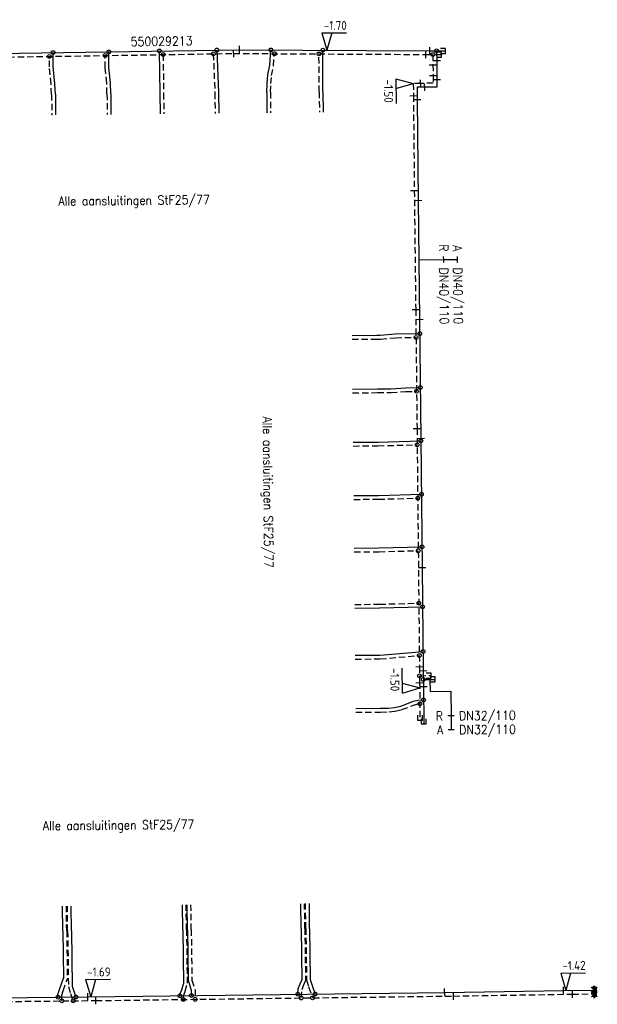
# Model space of a CAD drawing. Header units: millimetres. Extents: x 0 to 118212815, y 0 to 488348790.
# Tile 64 of 143: x 117009046 to 117067314, y 484521247 to 484620493. Entities that reach past the tile are written whole.
import ezdxf
from ezdxf.enums import TextEntityAlignment as Align

# ---------------------------------------------------------------- set-up
doc = ezdxf.new("R2010")
doc.units = ezdxf.units.MM
doc.header["$LTSCALE"] = 200
doc.linetypes.add('HIDDEN2', pattern=[4.7625, 3.175, -1.5875])
for name, color, linetype in [('WW-C-AFSLUITER', 7, 'Continuous'), ('WW-C-mof', 7, 'Continuous'), ('WW-C-tstuk', 7, 'Continuous'), ('WW-I-diam', 7, 'Continuous'), ('WW-I-info', 7, 'Continuous'), ('WW-I-NAP', 7, 'Continuous'), ('WW-L-aanvoer', 3, 'Continuous'), ('WW-L-retour', 3, 'HIDDEN2')]:
    doc.layers.add(name, color=color, linetype=linetype)
doc.styles.add('DIN17', font='ROMANS.SHX', dxfattribs={"width": 0.9})
doc.styles.add('ISOCP', font='ISOCP.SHX')

# ---------------------------------------------------------------- blocks, each defined once
blk = doc.blocks.new('LR-smof')
at = {"color": 0, "linetype": 'ByBlock', "lineweight": -2}
blk.add_lwpolyline([(1, 0.5), (0, 0.5), (0, -0.5), (1, -0.5)], dxfattribs=at)
blk = doc.blocks.new('LR-mof')
at = {"color": 0, "linetype": 'ByBlock', "lineweight": -2}
blk.add_line((0, -0.75), (0, 0.75), dxfattribs=at)
blk = doc.blocks.new('LR-tsb')
blk.add_circle((0, 0), 0.375)
blk = doc.blocks.new('LR-DIAB2')
at = {"color": 0, "linetype": 'Continuous', "lineweight": -3}
blk.add_line((0, 5), (0, 7.8), dxfattribs=at)
at = {"color": 0, "lineweight": -3}
blk.add_line((0, 0), (0, 5), dxfattribs=at)
for points in [[(0.61, 7.8), (0, 7.8), (-0.61, 7.8)], [(0.61, 5), (0, 5), (-0.61, 5)]]:
    blk.add_lwpolyline(points, dxfattribs=at)
at = {"color": 1, "lineweight": -3, "style": 'DIN17', "width": 0.9}
for tag, p in [('*1', (-1.61, 7.8)), ('*2', (-1.61, 5.02))]:
    blk.add_attdef(tag, text='', height=1.8, dxfattribs=at).set_placement(p, align=Align.MIDDLE_RIGHT)
for tag, p in [('*11', (1.61, 7.8)), ('*12', (1.61, 5))]:
    blk.add_attdef(tag, text='', height=1.8, dxfattribs=at).set_placement(p, align=Align.MIDDLE_LEFT)
blk = doc.blocks.new('LR-hyp')
at = {"color": 7, "linetype": 'ByBlock', "lineweight": -3, "style": 'DIN17', "width": 0.9}
blk.add_attdef('*1', text='', height=1.8, dxfattribs=at).set_placement((0, 0), align=Align.MIDDLE)
at = {"color": 7, "linetype": 'ByBlock', "lineweight": -2, "style": 'DIN17', "width": 0.9, "flags": 1}
blk.add_attdef('*2', text='', height=1.8, dxfattribs=at).set_placement((0, -5), align=Align.MIDDLE)
blk = doc.blocks.new('nap1')
at = {"color": 0, "linetype": 'Continuous', "lineweight": -3}
for p, q in [((-1, 3.5), (0, 0)), ((-1, 3.5), (4, 3.5)), ((1, 3.5), (0, 0))]:
    blk.add_line(p, q, dxfattribs=at)
at = {"color": 0, "linetype": 'Continuous', "lineweight": -3, "style": 'ISOCP'}
for tag, p in [('*1', (1.7, 5)), ('*2', (4, 1.5))]:
    blk.add_attdef(tag, text='', height=1.8, dxfattribs=at).set_placement(p, align=Align.MIDDLE)
blk = doc.blocks.new('nap2')
at = {"color": 0, "linetype": 'Continuous', "lineweight": -3}
for p, q in [((1, 3.5), (-4, 3.5)), ((-1, 3.5), (0, 0)), ((1, 3.5), (0, 0))]:
    blk.add_line(p, q, dxfattribs=at)
at = {"color": 0, "linetype": 'Continuous', "lineweight": -3, "style": 'ISOCP'}
for tag, p in [('*1', (-1.5, 5)), ('*2', (-4, 1.5))]:
    blk.add_attdef(tag, text='', height=1.8, dxfattribs=at).set_placement(p, align=Align.MIDDLE)
blk = doc.blocks.new('LR-AFS-NB')
at = {"color": 0, "lineweight": -3}
for p, q in [((-1, -1), (1, 1)), ((-1, 1), (1, -1))]:
    blk.add_line(p, q, dxfattribs=at)
at = {"color": 0, "lineweight": -3, "const_width": 0.7}
blk.add_lwpolyline([(0, -1.5), (0, 1.5)], dxfattribs=at)
at = {"color": 7, "linetype": 'ByBlock', "lineweight": -2, "style": 'DIN17', "flags": 1}
for tag, height, width, p in [('*1', 2.5, 0.9, (0, 5)), ('*2', 1.8, 0.3, (4.5, 1.5))]:
    blk.add_attdef(tag, text='', height=height, dxfattribs=dict(at, width=width)).set_placement(p, align=Align.MIDDLE)
at = {"color": 0, "linetype": 'ByBlock', "lineweight": -2, "style": 'DIN17', "width": 0.3, "flags": 1}
for tag, p in [('OCODE', (-7.5, -2.5)), ('NCODE', (-2.5, -2.5)), ('BC', (2.5, -2.5)), ('RK', (7.5, -2.5)), ('FABR', (-7.5, -7.5)), ('ST', (-7.5, -5)), ('VCODE', (-2.5, -5)), ('TYPE', (-2.5, -7.5)), ('OPBOUW', (2.5, -7.5)), ('NIVO', (2.5, -5)), ('BEDIEN', (7.5, -7.5)), ('IMM', (7.5, -5)), ('VERTR', (-7.5, -10)), ('OPBLEN', (-2.5, -10)), ('HULPST', (2.5, -10)), ('VERLSP', (7.5, -10)), ('DEKM', (-7.5, -12.5)), ('PDATUM', (-2.5, -12.5)), ('OPM', (2.5, -12.5)), ('BORD', (7.5, -12.5)), ('BORDL', (-7.5, -15)), ('BORDX', (-2.5, -15)), ('BORDY', (2.5, -15)), ('BORDZ', (7.5, -15))]:
    blk.add_attdef(tag, text='', height=1.8, dxfattribs=at).set_placement(p, align=Align.MIDDLE)
blk = doc.blocks.new('LR-DIAO2')
at = {"color": 0, "lineweight": -3}
blk.add_line((0, 0), (0, -5), dxfattribs=at)
at = {"color": 0, "linetype": 'Continuous', "lineweight": -3}
blk.add_line((0, -5), (0, -7.8), dxfattribs=at)
at = {"color": 0, "lineweight": -3}
for points in [[(0.61, -5), (0, -5), (-0.61, -5)], [(0.61, -7.8), (0, -7.8), (-0.61, -7.8)]]:
    blk.add_lwpolyline(points, dxfattribs=at)
at = {"color": 1, "lineweight": -3, "style": 'DIN17', "width": 0.9}
for tag, p in [('*1', (-1.61, -5)), ('*2', (-1.61, -7.78))]:
    blk.add_attdef(tag, text='', height=1.8, dxfattribs=at).set_placement(p, align=Align.MIDDLE_RIGHT)
for tag, p in [('*11', (1.61, -5)), ('*12', (1.61, -7.8))]:
    blk.add_attdef(tag, text='', height=1.8, dxfattribs=at).set_placement(p, align=Align.MIDDLE_LEFT)

msp = doc.modelspace()

# ---------------------------------------------------------------- linework, layer by layer
at = {"layer": 'WW-I-diam'}
for p, q in [((117050425, 484553997), (117050437, 484552793)), ((117050437, 484552793), (117052532, 484552814))]:
    msp.add_line(p, q, dxfattribs=at)
at = {"layer": 'WW-L-aanvoer'}
for p, q in [((116995223, 484616911), (117031223, 484617470)), ((117012433, 484615772), (117012411, 484617178)), ((117018055, 484615665), (117018042, 484617265)), ((117023133, 484617344), (117023182, 484613070)), ((117028944, 484617434), (117029115, 484613126)), ((117031223, 484617470), (117050412, 484617362)), ((117034279, 484615894), (117034380, 484617452)), ((117039636, 484613224), (117039614, 484617423)), ((117050412, 484617362), (117052003, 484617343)), ((117051101, 484617354), (117051111, 484616385)), ((117051111, 484616385), (117051130, 484614462)), ((117012597, 484614016), (117012433, 484615772)), ((117018211, 484614117), (117018055, 484615665)), ((117034077, 484614919), (117034279, 484615894)), ((117012648, 484612972), (117012597, 484614016)), ((117018228, 484613024), (117018211, 484614117)), ((117033969, 484613171), (117033996, 484614071)), ((117033996, 484614071), (117034077, 484614919)), ((117051130, 484614462), (117051137, 484613708)), ((117018228, 484613024), (117018255, 484610946)), ((117023182, 484613070), (117023206, 484610996)), ((117029115, 484613126), (117029143, 484611056)), ((117033969, 484613171), (117033970, 484611105)), ((117039636, 484613224), (117039658, 484611163)), ((117049901, 484613696), (117049132, 484613689)), ((117049132, 484613689), (117049145, 484612442)), ((117051137, 484613708), (117049901, 484613696)), ((117012648, 484612972), (117012660, 484610889)), ((117049145, 484612442), (117049245, 484602285)), ((117049245, 484602285), (117049387, 484590288)), ((117049387, 484590288), (117049517, 484578294)), ((117042574, 484588655), (117045074, 484588679)), ((117045074, 484588679), (117045420, 484588684)), ((117045420, 484588684), (117046930, 484588816)), ((117046930, 484588816), (117049403, 484588846)), ((117042628, 484583254), (117045128, 484583279)), ((117045128, 484583279), (117046490, 484583296)), ((117046490, 484583296), (117047993, 484583390)), ((117047993, 484583390), (117049462, 484583428)), ((117049517, 484578294), (117049648, 484565271)), ((117042683, 484577897), (117045182, 484577921)), ((117045182, 484577921), (117049520, 484578034)), ((117042737, 484572518), (117045237, 484572543)), ((117045237, 484572543), (117049574, 484572655)), ((117045290, 484567245), (117049627, 484567358)), ((117042790, 484567227), (117045290, 484567245)), ((117049648, 484565271), (117049753, 484554879)), ((117042852, 484561169), (117045350, 484561194)), ((117045350, 484561194), (117049688, 484561306)), ((117042899, 484556424), (117045398, 484556446)), ((117045398, 484556446), (117049733, 484556807)), ((117049753, 484554879), (117049772, 484553275)), ((117049764, 484553990), (117050960, 484554002)), ((117049772, 484553275), (117049810, 484549513)), ((117047484, 484551314), (117048763, 484551803)), ((117048763, 484551803), (117049202, 484551909)), ((117049202, 484551909), (117049786, 484551922)), ((117042954, 484551060), (117045454, 484551084)), ((117045454, 484551084), (117046263, 484551094)), ((117046263, 484551094), (117046831, 484551156)), ((117046831, 484551156), (117047484, 484551314)), ((117013406, 484528641), (117013381, 484531142)), ((117014266, 484528650), (117014241, 484531151)), ((117025488, 484528763), (117025461, 484531265)), ((117025968, 484528768), (117025943, 484531270)), ((117037430, 484528884), (117037404, 484531386)), ((117038290, 484528892), (117038265, 484531395)), ((117013406, 484528641), (117013474, 484523866)), ((117014266, 484528650), (117014345, 484523087)), ((117025488, 484528763), (117025565, 484523326)), ((117025968, 484528768), (117026040, 484523679)), ((117037430, 484528884), (117037504, 484523692)), ((117038290, 484528892), (117038364, 484523753)), ((117013065, 484522728), (117013474, 484523866)), ((117026040, 484523679), (117026358, 484522683)), ((117037338, 484523296), (117037504, 484523692)), ((117038364, 484523753), (117038556, 484523132)), ((117012906, 484522241), (117013065, 484522728)), ((117014345, 484523087), (117014537, 484522466)), ((117025215, 484522259), (117025402, 484522717)), ((117025402, 484522717), (117025565, 484523326)), ((117026358, 484522683), (117026365, 484522125)), ((117037102, 484522261), (117037152, 484522837)), ((117037152, 484522837), (117037338, 484523296)), ((117038556, 484523132), (117038852, 484522284)), ((117063894, 484522637), (117067000, 484522681)), ((117067000, 484522681), (117067234, 484522684)), ((117003895, 484521868), (117015924, 484521992)), ((117012911, 484521961), (117012906, 484522241)), ((117014537, 484522466), (117014707, 484521980)), ((117015924, 484521992), (117051916, 484522450)), ((117025203, 484522110), (117025215, 484522259)), ((117051916, 484522450), (117063894, 484522637))]:
    msp.add_line(p, q, dxfattribs=at)
at = {"layer": 'WW-L-retour'}
for p, q in [((116994567, 484616516), (117030626, 484617087)), ((117023517, 484616975), (117023562, 484613074)), ((117028579, 484617055), (117028734, 484613122)), ((117030626, 484617087), (117050017, 484616985)), ((117034657, 484615842), (117034736, 484617066)), ((117039256, 484613221), (117039236, 484617042)), ((117050017, 484616985), (117051608, 484616968)), ((117050725, 484616977), (117050735, 484615949)), ((117012054, 484615751), (117012037, 484616793)), ((117017675, 484615644), (117017665, 484616882)), ((117012218, 484613989), (117012054, 484615751)), ((117017831, 484614095), (117017675, 484615644)), ((117034453, 484614862), (117034657, 484615842)), ((117050735, 484615949), (117050746, 484614860)), ((117012268, 484612968), (117012218, 484613989)), ((117017848, 484613020), (117017831, 484614095)), ((117034350, 484613175), (117034375, 484614047)), ((117034375, 484614047), (117034453, 484614862)), ((117049493, 484614072), (117048749, 484614065)), ((117048749, 484614065), (117048761, 484612836)), ((117050753, 484614085), (117049493, 484614072)), ((117050746, 484614860), (117050753, 484614085)), ((117017848, 484613020), (117017875, 484610942)), ((117023562, 484613074), (117023586, 484611000)), ((117028734, 484613122), (117028763, 484611052)), ((117034350, 484613175), (117034350, 484611109)), ((117039256, 484613221), (117039278, 484611159)), ((117012268, 484612968), (117012279, 484610885)), ((117048761, 484612836), (117048854, 484603272)), ((117048854, 484603272), (117048996, 484591273)), ((117048996, 484591273), (117049127, 484579278)), ((117042578, 484588275), (117045078, 484588299)), ((117045078, 484588299), (117045439, 484588304)), ((117045439, 484588304), (117046949, 484588436)), ((117046949, 484588436), (117049027, 484588461)), ((117042632, 484582874), (117045132, 484582899)), ((117045132, 484582899), (117046505, 484582916)), ((117046505, 484582916), (117048010, 484583010)), ((117048010, 484583010), (117049086, 484583038)), ((117049127, 484579278), (117049371, 484555277)), ((117042686, 484577517), (117045186, 484577541)), ((117045186, 484577541), (117049143, 484577644)), ((117042741, 484572138), (117045241, 484572163)), ((117045241, 484572163), (117049198, 484572265)), ((117042794, 484566847), (117045294, 484566865)), ((117045294, 484566865), (117049252, 484566968)), ((117042848, 484561549), (117045346, 484561574)), ((117045346, 484561574), (117049306, 484561677)), ((117042903, 484556044), (117045402, 484556065)), ((117045402, 484556065), (117049359, 484556395)), ((117049371, 484555277), (117049388, 484553671)), ((117049381, 484554367), (117050558, 484554378)), ((117049388, 484553671), (117049426, 484549891)), ((117048875, 484551439), (117049251, 484551530)), ((117049251, 484551530), (117049410, 484551533)), ((117042957, 484550680), (117045458, 484550704)), ((117045458, 484550704), (117046286, 484550714)), ((117046286, 484550714), (117046897, 484550781)), ((117046897, 484550781), (117047597, 484550951)), ((117047597, 484550951), (117048875, 484551439)), ((117013786, 484528645), (117013761, 484531146)), ((117013886, 484528646), (117013861, 484531147)), ((117025868, 484528767), (117025841, 484531269)), ((117026348, 484528772), (117026323, 484531274)), ((117037810, 484528888), (117037784, 484531390)), ((117037910, 484528889), (117037885, 484531391)), ((117013786, 484528645), (117013855, 484523803)), ((117013886, 484528646), (117013966, 484523027)), ((117025868, 484528767), (117025945, 484523333)), ((117026348, 484528772), (117026420, 484523667)), ((117037810, 484528888), (117037885, 484523618)), ((117037910, 484528889), (117037984, 484523693)), ((117013425, 484522605), (117013855, 484523803)), ((117026420, 484523667), (117026738, 484522687)), ((117037984, 484523693), (117038195, 484523013)), ((117013966, 484523027), (117014176, 484522347)), ((117025753, 484522572), (117025945, 484523333)), ((117026738, 484522687), (117026750, 484521749)), ((117037451, 484521886), (117037525, 484522747)), ((117037525, 484522747), (117037689, 484523151)), ((117037689, 484523151), (117037885, 484523618)), ((117038195, 484523013), (117038584, 484521901)), ((117013287, 484522184), (117013425, 484522605)), ((117013297, 484521586), (117013287, 484522184)), ((117014176, 484522347), (117014438, 484521598)), ((117016737, 484521622), (117052801, 484522082)), ((117025551, 484521734), (117025589, 484522169)), ((117025589, 484522169), (117025753, 484522572)), ((117052801, 484522082), (117064804, 484522270)), ((117064804, 484522270), (117067007, 484522301)), ((117067007, 484522301), (117067214, 484522304)), ((117004814, 484521499), (117016737, 484521622))]:
    msp.add_line(p, q, dxfattribs=at)

# ---------------------------------------------------------------- block references
at = {"layer": 'WW-C-AFSLUITER', "linetype": 'Continuous', "xscale": 300, "yscale": 300, "zscale": 300}
for p, rotation in [((117067000, 484522681), 0.8158999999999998), ((117067007, 484522301), 0.8025)]:
    msp.add_blockref('LR-AFS-NB', p, dxfattribs=dict(at, rotation=rotation))
at = {"layer": 'WW-C-mof', "linetype": 'Continuous', "xscale": 500, "yscale": 500, "zscale": 500}
for name, p, rotation in [('LR-mof', (117030626, 484617087), 0.9000000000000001), ('LR-mof', (117031223, 484617470), 359.6818), ('LR-mof', (117050016, 484616985), 359.6818), ('LR-mof', (117050413, 484617362), 359.3147), ('LR-smof', (117051608, 484616968), 179.3147), ('LR-smof', (117052003, 484617343), 179.3147), ('LR-mof', (117051111, 484616385), 270.5622), ('LR-mof', (117050735, 484615949), 270.5622), ('LR-mof', (117049493, 484614072), 0.5622), ('LR-mof', (117049901, 484613696), 0.5622), ('LR-mof', (117050746, 484614860), 270.5622), ('LR-mof', (117051130, 484614462), 270.5622), ('LR-mof', (117048761, 484612836), 270.5622), ('LR-mof', (117049145, 484612442), 270.5622), ('LR-mof', (117048854, 484603272), 270.5622), ('LR-mof', (117049245, 484602285), 270.681), ('LR-mof', (117048996, 484591273), 270.681), ('LR-mof', (117049387, 484590288), 270.6212), ('LR-mof', (117049127, 484579278), 270.6212), ('LR-mof', (117049517, 484578294), 270.5819000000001), ('LR-mof', (117049649, 484565271), 270.5819000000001), ('LR-mof', (117049371, 484555277), 270.5819000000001), ('LR-mof', (117049753, 484554879), 270.6314), ('LR-smof', (117050558, 484554378), 180.559), ('LR-mof', (117049388, 484553671), 270.6314), ('LR-smof', (117050960, 484554002), 180.559), ('LR-mof', (117049772, 484553275), 270.5743000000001), ('LR-smof', (117049426, 484549891), 90.5743), ('LR-smof', (117049810, 484549513), 90.5743), ('LR-mof', (117051916, 484522450), 0.7297), ('LR-mof', (117063894, 484522637), 0.9013999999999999), ('LR-smof', (117067234, 484522684), 180.8025), ('LR-mof', (117015924, 484521992), 0.585), ('LR-mof', (117016737, 484521622), 0.7297), ('LR-mof', (117052801, 484522082), 0.9013999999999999), ('LR-mof', (117064804, 484522270), 0.8025), ('LR-smof', (117067214, 484522304), 180.8025)]:
    msp.add_blockref(name, p, dxfattribs=dict(at, rotation=rotation))
at = {"layer": 'WW-C-tstuk', "linetype": 'Continuous', "xscale": 500, "yscale": 500, "zscale": 500}
for p, rotation in [((117012037, 484616793), 270.9046), ((117012411, 484617178), 270.9046), ((117017665, 484616882), 270.4719), ((117018042, 484617265), 270.4719), ((117023133, 484617344), 270.6584), ((117023517, 484616975), 270.6584), ((117028579, 484617055), 272.2614), ((117028944, 484617434), 272.2614), ((117034380, 484617452), 266.3024), ((117034736, 484617066), 266.3024), ((117039236, 484617042), 270.2927), ((117039614, 484617423), 270.2927), ((117050725, 484616977), 270.5622), ((117051101, 484617354), 270.5622), ((117049027, 484588461), 180.6995999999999), ((117049403, 484588846), 180.6995999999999), ((117049086, 484583038), 181.4874), ((117049462, 484583428), 181.4874), ((117049143, 484577644), 181.4874), ((117049520, 484578034), 181.4874), ((117049198, 484572265), 181.4874), ((117049574, 484572655), 181.4874), ((117049627, 484567358), 181.4874), ((117049252, 484566968), 181.4874), ((117049306, 484561677), 181.4874), ((117049688, 484561306), 181.4874), ((117049359, 484556395), 184.7623), ((117049733, 484556807), 184.7623), ((117049381, 484554367), 90.6249), ((117049764, 484553990), 90.70239999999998), ((117049410, 484551533), 181.2966), ((117049786, 484551922), 181.2966), ((117012911, 484521961), 90.9786), ((117013297, 484521586), 90.9786), ((117014438, 484521598), 109.2571), ((117014707, 484521980), 109.2571), ((117025203, 484522110), 85.0521), ((117025551, 484521734), 85.0521), ((117026365, 484522125), 90.72969999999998), ((117026750, 484521749), 90.72969999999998), ((117037102, 484522261), 85.0521), ((117037451, 484521886), 85.0521), ((117038584, 484521901), 109.2571), ((117038852, 484522284), 109.2571)]:
    msp.add_blockref('LR-tsb', p, dxfattribs=dict(at, rotation=rotation))
at = {"layer": 'WW-I-diam', "linetype": 'Continuous'}
for name, p, xscale, yscale, zscale, rotation, values in [('LR-DIAB2', (117049316, 484596286), 500, 500, 500, 270.678824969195, {'*1': 'A', '*11': 'DN40/110', '*2': 'R', '*12': 'DN40/110'}), ('LR-DIAO2', (117052532, 484552814), 499.9999999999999, 499.9999999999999, 499.9999999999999, 0.5589863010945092, {'*1': 'R', '*11': 'DN32/110', '*2': 'A', '*12': 'DN32/110'})]:
    msp.add_blockref(name, p, dxfattribs=dict(at, xscale=xscale, yscale=yscale, zscale=zscale, rotation=rotation)).add_auto_attribs(values)
at = {"layer": 'WW-I-info', "linetype": 'Continuous'}
ref = msp.add_blockref('LR-hyp', (117023360, 484618322), dxfattribs=dict(at, xscale=500, yscale=500, zscale=500, rotation=0.8891000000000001))
ref.add_attrib('*1', '550029213', dxfattribs={"layer": '0', "color": 0, "linetype": 'ByBlock', "lineweight": -3, "height": 900, "rotation": 0.8891, "style": 'DIN17', "width": 0.9}).set_placement((117023360, 484618322), align=Align.MIDDLE)
at = {"layer": 'WW-I-NAP', "linetype": 'Continuous'}
ref = msp.add_blockref('nap1', (117040019, 484617420), dxfattribs=dict(at, xscale=500, yscale=500, zscale=500, rotation=359.678114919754))
ref.add_attrib('*1', '-1.70', dxfattribs={"layer": '0', "color": 1, "linetype": 'Continuous', "lineweight": -3, "height": 900, "rotation": 359.67811, "style": 'ISOCP'}).set_placement((117040884, 484619916), align=Align.MIDDLE)
ref = msp.add_blockref('nap2', (117048749, 484614065), dxfattribs=dict(at, xscale=500, yscale=500, zscale=500, rotation=90.5621768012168))
ref.add_attrib('*1', '-1.50', dxfattribs={"layer": '0', "color": 1, "linetype": 'Continuous', "lineweight": -3, "height": 900, "rotation": 270.56218, "style": 'ISOCP'}).set_placement((117046256, 484613290), align=Align.MIDDLE)
ref = msp.add_blockref('nap1', (117049394, 484553141), dxfattribs=dict(at, xscale=500, yscale=500, zscale=500, rotation=90.5774923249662))
ref.add_attrib('*1', '-1.50', dxfattribs={"layer": '0', "color": 1, "linetype": 'Continuous', "lineweight": -3, "height": 900, "rotation": 270.57749, "style": 'ISOCP'}).set_placement((117046885, 484553966), align=Align.MIDDLE)
ref = msp.add_blockref('nap1', (117064145, 484522640), dxfattribs=dict(at, xscale=500, yscale=500, zscale=500, rotation=0.8159402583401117))
ref.add_attrib('*1', '-1.42', dxfattribs={"layer": '0', "color": 1, "linetype": 'Continuous', "lineweight": -3, "height": 900, "rotation": 0.81594, "style": 'ISOCP'}).set_placement((117064959, 484525152), align=Align.MIDDLE)
ref = msp.add_blockref('nap1', (117016217, 484521996), dxfattribs=dict(at, xscale=500, yscale=500, zscale=500, rotation=0.7281139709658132))
ref.add_attrib('*1', '-1.69', dxfattribs={"layer": '0', "color": 1, "linetype": 'Continuous', "lineweight": -3, "height": 900, "rotation": 0.72811, "style": 'ISOCP'}).set_placement((117017036, 484524506), align=Align.MIDDLE)

# ---------------------------------------------------------------- texts
at = {"layer": 'WW-I-info', "style": 'DIN17', "width": 0.9}
for rotation, p in [(0.568, (117012959, 484601755)), (270.568, (117033580, 484580498)), (0.568, (117011396, 484538790))]:
    msp.add_text('Alle aansluitingen StF25/77', height=900, rotation=rotation, dxfattribs=at).set_placement(p)

doc.saveas('drawing.dxf')
